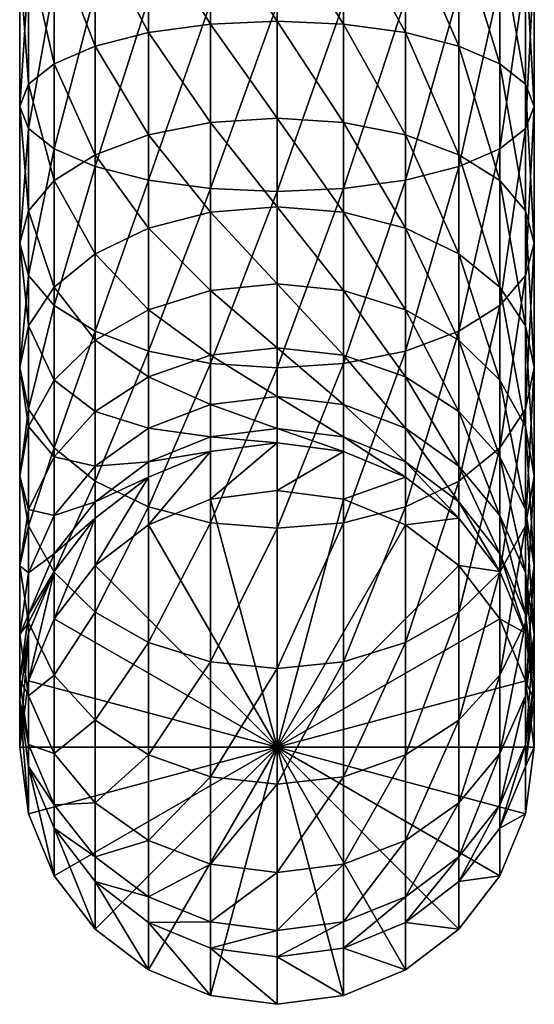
# Model space of a CAD drawing. Extents: x -0.027 to 0.042, y -0.224 to 0.058.
# Tile 1 of 256: x -0.011 to 0.011, y -0.224 to -0.182. Entities that reach past the tile are written whole.
import ezdxf

# ---------------------------------------------------------------- set-up
doc = ezdxf.new("R2010")
doc.units = 0
doc.layers.add('mesh', color=7, linetype='CONTINUOUS')

msp = doc.modelspace()

# ---------------------------------------------------------------- meshes
at = {"layer": 'mesh'}
mesh = msp.add_polyface(dxfattribs=at)
corners = [(0.003016, -0.190156, 0.300696), (0.000169, -0.186142, 0.302937), (0.000169, -0.189921, 0.300404), (-0.007609, -0.191934, 0.302919), (-0.007609, -0.187704, 0.305755), (-0.009357, -0.188808, 0.307747), (-0.005331, -0.190842, 0.301554), (-0.005331, -0.186856, 0.304226), (-0.002678, -0.190156, 0.300696), (-0.002678, -0.186324, 0.303265), (-0.007609, -0.195246, 0.319361), (-0.007609, -0.188208, 0.322519), (-0.005331, -0.188786, 0.324168), (-0.009357, -0.194141, 0.317368), (-0.009357, -0.187453, 0.320369), (-0.010456, -0.192855, 0.315048), (-0.010456, -0.186575, 0.317866), (-0.010831, -0.191475, 0.312558), (-0.010831, -0.185632, 0.315179), (-0.010456, -0.190095, 0.310068), (-0.010456, -0.18469, 0.312493), (-0.009357, -0.183812, 0.309989), (-0.007609, -0.183057, 0.30784), (-0.005331, -0.182479, 0.30619), (-0.002678, -0.182115, 0.305153), (0.000169, -0.181991, 0.3048), (-0.002678, -0.18915, 0.325205), (0.000169, -0.18128, 0.327626), (0.000169, -0.189274, 0.325559), (-0.002678, -0.181217, 0.327257), (-0.005331, -0.181033, 0.326174), (-0.007609, -0.180739, 0.32445), (-0.009357, -0.180356, 0.322204), (-0.010456, -0.179911, 0.319589), (-0.010831, -0.179433, 0.316783), (-0.010456, -0.178955, 0.313976), (-0.009357, -0.178509, 0.311361), (-0.007609, -0.178127, 0.309115), (-0.005331, -0.177833, 0.307392), (-0.002678, -0.177649, 0.306308), (0.000169, -0.177586, 0.305939), (0.000169, -0.173052, 0.328322), (-0.002678, -0.173052, 0.327947), (-0.005331, -0.173052, 0.326848), (-0.007609, -0.173052, 0.3251), (-0.009357, -0.173052, 0.322822), (-0.010456, -0.173052, 0.320169), (-0.010831, -0.173052, 0.317322), (-0.010456, -0.173052, 0.314475), (-0.009357, -0.173052, 0.311822), (-0.007609, -0.173052, 0.309544), (-0.005331, -0.173052, 0.307796), (-0.002678, -0.173052, 0.306697)]
mesh.append_faces([[corners[k] for k in face] for face in [(0, 1, 2, 2), (3, 4, 5, 5), (6, 7, 4, 4), (8, 7, 6, 6), (8, 9, 7, 7), (2, 9, 8, 8), (2, 1, 9, 9), (10, 11, 12, 12), (13, 14, 11, 11), (15, 16, 14, 14), (17, 18, 16, 16), (19, 18, 17, 17), (19, 20, 18, 18), (5, 20, 19, 19), (5, 21, 20, 20), (4, 21, 5, 5), (4, 22, 21, 21), (7, 22, 4, 4), (7, 23, 22, 22), (9, 23, 7, 7), (9, 24, 23, 23), (1, 24, 9, 9), (1, 25, 24, 24), (26, 27, 28, 28), (26, 29, 27, 27), (12, 29, 26, 26), (12, 30, 29, 29), (11, 30, 12, 12), (11, 31, 30, 30), (14, 31, 11, 11), (14, 32, 31, 31), (16, 32, 14, 14), (16, 33, 32, 32), (18, 33, 16, 16), (18, 34, 33, 33), (20, 34, 18, 18), (20, 35, 34, 34), (21, 35, 20, 20), (21, 36, 35, 35), (22, 36, 21, 21), (22, 37, 36, 36), (23, 37, 22, 22), (23, 38, 37, 37), (24, 38, 23, 23), (24, 39, 38, 38), (25, 39, 24, 24), (25, 40, 39, 39), (29, 41, 27, 27), (29, 42, 41, 41), (30, 42, 29, 29), (30, 43, 42, 42), (31, 43, 30, 30), (32, 44, 31, 31), (33, 45, 32, 32), (34, 46, 33, 33), (35, 47, 34, 34), (36, 48, 35, 35), (37, 49, 36, 36), (38, 50, 37, 37), (39, 51, 38, 38), (40, 52, 39, 39)]])
mesh = msp.add_polyface(dxfattribs=at)
corners = [(0.003016, -0.190156, 0.300696), (0.003016, -0.186324, 0.303265), (0.000169, -0.186142, 0.302937), (0.005669, -0.190842, 0.301554), (0.005669, -0.186856, 0.304226), (0.007947, -0.191934, 0.302919), (0.007947, -0.187704, 0.305755), (0.009695, -0.193358, 0.304698), (0.009695, -0.188808, 0.307747), (0.000169, -0.181991, 0.3048), (0.003016, -0.182115, 0.305153), (0.005669, -0.182479, 0.30619), (0.007947, -0.183057, 0.30784), (0.009695, -0.183812, 0.309989), (0.010794, -0.190095, 0.310068), (0.010794, -0.18469, 0.312493), (0.011169, -0.191475, 0.312558), (0.011169, -0.185632, 0.315179), (0.010794, -0.192855, 0.315048), (0.010794, -0.186575, 0.317866), (0.009695, -0.194141, 0.317368), (0.009695, -0.187453, 0.320369), (0.007947, -0.195246, 0.319361), (0.007947, -0.188208, 0.322519), (0.005669, -0.196093, 0.320889), (0.005669, -0.188786, 0.324168), (0.000169, -0.177586, 0.305939), (0.003016, -0.177649, 0.306308), (0.005669, -0.177833, 0.307392), (0.007947, -0.178127, 0.309115), (0.009695, -0.178509, 0.311361), (0.010794, -0.178955, 0.313976), (0.011169, -0.179433, 0.316783), (0.010794, -0.179911, 0.319589), (0.009695, -0.180356, 0.322204), (0.007947, -0.180739, 0.32445), (0.005669, -0.181033, 0.326174), (0.003016, -0.18915, 0.325205), (0.003016, -0.181217, 0.327257), (0.000169, -0.189274, 0.325559), (0.000169, -0.18128, 0.327626), (0.000169, -0.173052, 0.306322), (0.003016, -0.173052, 0.306697), (0.005669, -0.173052, 0.307796), (0.007947, -0.173052, 0.309544), (0.009695, -0.173052, 0.311822), (0.010794, -0.173052, 0.314475), (0.011169, -0.173052, 0.317322), (0.010794, -0.173052, 0.320169), (0.009695, -0.173052, 0.322822), (0.007947, -0.173052, 0.3251), (0.005669, -0.173052, 0.326848), (0.003016, -0.173052, 0.327947), (0.000169, -0.173052, 0.328322)]
mesh.append_faces([[corners[k] for k in face] for face in [(0, 1, 2, 2), (3, 1, 0, 0), (3, 4, 1, 1), (5, 4, 3, 3), (5, 6, 4, 4), (7, 8, 6, 6), (1, 9, 2, 2), (1, 10, 9, 9), (4, 10, 1, 1), (4, 11, 10, 10), (6, 11, 4, 4), (6, 12, 11, 11), (8, 12, 6, 6), (8, 13, 12, 12), (14, 13, 8, 8), (14, 15, 13, 13), (16, 15, 14, 14), (16, 17, 15, 15), (18, 19, 17, 17), (20, 21, 19, 19), (22, 23, 21, 21), (24, 25, 23, 23), (10, 26, 9, 9), (10, 27, 26, 26), (11, 27, 10, 10), (11, 28, 27, 27), (12, 28, 11, 11), (12, 29, 28, 28), (13, 29, 12, 12), (13, 30, 29, 29), (15, 30, 13, 13), (15, 31, 30, 30), (17, 31, 15, 15), (17, 32, 31, 31), (19, 32, 17, 17), (19, 33, 32, 32), (21, 33, 19, 19), (21, 34, 33, 33), (23, 34, 21, 21), (23, 35, 34, 34), (25, 35, 23, 23), (25, 36, 35, 35), (37, 36, 25, 25), (37, 38, 36, 36), (39, 38, 37, 37), (39, 40, 38, 38), (27, 41, 26, 26), (28, 42, 27, 27), (29, 43, 28, 28), (30, 44, 29, 29), (31, 45, 30, 30), (32, 46, 31, 31), (33, 47, 32, 32), (34, 48, 33, 33), (35, 49, 34, 34), (36, 50, 35, 35), (36, 51, 50, 50), (38, 51, 36, 36), (38, 52, 51, 51), (40, 52, 38, 38), (40, 53, 52, 52)]])
mesh = msp.add_polyface(dxfattribs=at)
corners = [(0.003016, -0.200389, 0.280755), (0.000169, -0.199395, 0.285243), (0.000169, -0.200015, 0.280735), (0.003016, -0.199761, 0.285325), (0.005669, -0.201487, 0.280812), (0.005669, -0.200833, 0.285566), (0.000169, -0.198027, 0.289582), (0.003016, -0.198373, 0.289724), (0.005669, -0.19939, 0.290142), (0.000169, -0.195949, 0.29363), (0.003016, -0.196267, 0.293829), (0.005669, -0.197199, 0.294411), (0.007947, -0.201007, 0.290806), (0.007947, -0.198682, 0.295337), (0.009695, -0.203114, 0.291672), (0.009695, -0.200614, 0.296544), (0.000169, -0.193222, 0.297272), (0.003016, -0.193502, 0.297521), (0.005669, -0.194323, 0.298251), (0.007947, -0.195629, 0.299413), (0.009695, -0.19733, 0.300928), (0.010794, -0.202864, 0.29795), (0.010794, -0.199312, 0.302692), (0.000169, -0.189921, 0.300404), (0.003016, -0.190156, 0.300696), (0.005669, -0.190842, 0.301554), (0.007947, -0.191934, 0.302919), (0.009695, -0.193358, 0.304698), (0.010794, -0.195015, 0.306769), (0.011169, -0.201439, 0.304584), (0.011169, -0.196794, 0.308992), (0.010794, -0.203566, 0.306477), (0.010794, -0.198573, 0.311215), (0.007947, -0.187704, 0.305755), (0.009695, -0.188808, 0.307747), (0.010794, -0.190095, 0.310068), (0.011169, -0.191475, 0.312558), (0.010794, -0.192855, 0.315048), (0.009695, -0.20023, 0.313287), (0.009695, -0.194141, 0.317368), (0.007947, -0.201654, 0.315065), (0.007947, -0.195246, 0.319361), (0.005669, -0.202746, 0.31643), (0.005669, -0.196093, 0.320889), (0.003016, -0.203433, 0.317288), (0.003016, -0.196626, 0.321851), (0.000169, -0.203667, 0.317581), (0.000169, -0.196808, 0.322178), (0.011169, -0.185632, 0.315179), (0.010794, -0.186575, 0.317866), (0.009695, -0.187453, 0.320369), (0.007947, -0.188208, 0.322519), (0.005669, -0.188786, 0.324168), (0.003016, -0.18915, 0.325205), (0.000169, -0.189274, 0.325559)]
mesh.append_faces([[corners[k] for k in face] for face in [(0, 1, 2, 2), (0, 3, 1, 1), (4, 3, 0, 0), (4, 5, 3, 3), (3, 6, 1, 1), (3, 7, 6, 6), (5, 7, 3, 3), (5, 8, 7, 7), (7, 9, 6, 6), (7, 10, 9, 9), (8, 10, 7, 7), (8, 11, 10, 10), (12, 11, 8, 8), (12, 13, 11, 11), (14, 15, 13, 13), (10, 16, 9, 9), (10, 17, 16, 16), (11, 17, 10, 10), (11, 18, 17, 17), (13, 18, 11, 11), (13, 19, 18, 18), (15, 19, 13, 13), (15, 20, 19, 19), (21, 20, 15, 15), (21, 22, 20, 20), (17, 23, 16, 16), (17, 24, 23, 23), (18, 24, 17, 17), (18, 25, 24, 24), (19, 25, 18, 18), (19, 26, 25, 25), (20, 26, 19, 19), (20, 27, 26, 26), (22, 27, 20, 20), (22, 28, 27, 27), (29, 28, 22, 22), (29, 30, 28, 28), (31, 32, 30, 30), (27, 33, 26, 26), (28, 34, 27, 27), (28, 35, 34, 34), (30, 35, 28, 28), (30, 36, 35, 35), (32, 36, 30, 30), (32, 37, 36, 36), (38, 37, 32, 32), (38, 39, 37, 37), (40, 39, 38, 38), (40, 41, 39, 39), (42, 41, 40, 40), (42, 43, 41, 41), (44, 45, 43, 43), (46, 47, 45, 45), (37, 48, 36, 36), (39, 49, 37, 37), (41, 50, 39, 39), (43, 51, 41, 41), (45, 52, 43, 43), (45, 53, 52, 52), (47, 53, 45, 45), (47, 54, 53, 53)]])
mesh = msp.add_polyface(dxfattribs=at)
corners = [(-0.002678, -0.200389, 0.280755), (-0.002678, -0.199761, 0.285325), (-0.005331, -0.200833, 0.285566), (0.000169, -0.200015, 0.280735), (0.000169, -0.199395, 0.285243), (-0.005331, -0.19939, 0.290142), (-0.007609, -0.201007, 0.290806), (-0.002678, -0.198373, 0.289724), (0.000169, -0.198027, 0.289582), (-0.007609, -0.198682, 0.295337), (-0.009357, -0.200614, 0.296544), (-0.005331, -0.197199, 0.294411), (-0.002678, -0.196267, 0.293829), (0.000169, -0.195949, 0.29363), (-0.009357, -0.19733, 0.300928), (-0.010456, -0.199312, 0.302692), (-0.007609, -0.195629, 0.299413), (-0.005331, -0.194323, 0.298251), (-0.002678, -0.193502, 0.297521), (0.000169, -0.193222, 0.297272), (-0.010831, -0.201439, 0.304584), (-0.010831, -0.196794, 0.308992), (-0.010456, -0.198573, 0.311215), (-0.010456, -0.195015, 0.306769), (-0.009357, -0.193358, 0.304698), (-0.007609, -0.191934, 0.302919), (-0.005331, -0.190842, 0.301554), (-0.002678, -0.190156, 0.300696), (0.000169, -0.189921, 0.300404), (-0.002678, -0.203433, 0.317288), (-0.002678, -0.196626, 0.321851), (0.000169, -0.196808, 0.322178), (-0.005331, -0.202746, 0.31643), (-0.005331, -0.196093, 0.320889), (-0.007609, -0.201654, 0.315065), (-0.007609, -0.195246, 0.319361), (-0.009357, -0.20023, 0.313287), (-0.009357, -0.194141, 0.317368), (-0.010456, -0.192855, 0.315048), (-0.010831, -0.191475, 0.312558), (-0.010456, -0.190095, 0.310068), (-0.009357, -0.188808, 0.307747), (-0.007609, -0.187704, 0.305755), (0.000169, -0.189274, 0.325559), (-0.002678, -0.18915, 0.325205), (-0.005331, -0.188786, 0.324168), (-0.007609, -0.188208, 0.322519), (-0.009357, -0.187453, 0.320369), (-0.010456, -0.186575, 0.317866)]
mesh.append_faces([[corners[k] for k in face] for face in [(0, 1, 2, 2), (3, 1, 0, 0), (3, 4, 1, 1), (2, 5, 6, 6), (1, 5, 2, 2), (1, 7, 5, 5), (4, 7, 1, 1), (4, 8, 7, 7), (6, 9, 10, 10), (5, 9, 6, 6), (5, 11, 9, 9), (7, 11, 5, 5), (7, 12, 11, 11), (8, 12, 7, 7), (8, 13, 12, 12), (10, 14, 15, 15), (9, 14, 10, 10), (9, 16, 14, 14), (11, 16, 9, 9), (11, 17, 16, 16), (12, 17, 11, 11), (12, 18, 17, 17), (13, 18, 12, 12), (13, 19, 18, 18), (20, 21, 22, 22), (15, 21, 20, 20), (15, 23, 21, 21), (14, 23, 15, 15), (14, 24, 23, 23), (16, 24, 14, 14), (16, 25, 24, 24), (17, 25, 16, 16), (17, 26, 25, 25), (18, 26, 17, 17), (18, 27, 26, 26), (19, 27, 18, 18), (19, 28, 27, 27), (29, 30, 31, 31), (32, 33, 30, 30), (34, 35, 33, 33), (36, 35, 34, 34), (36, 37, 35, 35), (22, 37, 36, 36), (22, 38, 37, 37), (21, 38, 22, 22), (21, 39, 38, 38), (23, 39, 21, 21), (23, 40, 39, 39), (24, 40, 23, 23), (24, 41, 40, 40), (25, 41, 24, 24), (26, 42, 25, 25), (30, 43, 31, 31), (30, 44, 43, 43), (33, 44, 30, 30), (33, 45, 44, 44), (35, 45, 33, 33), (37, 46, 35, 35), (38, 47, 37, 37), (39, 48, 38, 38)]])
mesh = msp.add_polyface(dxfattribs=at)
corners = [(-0.010456, -0.208157, 0.281162), (-0.010456, -0.20735, 0.28703), (-0.010831, -0.210127, 0.287655), (-0.009357, -0.205508, 0.281023), (-0.009357, -0.204761, 0.286449), (-0.007609, -0.203232, 0.280904), (-0.007609, -0.202538, 0.285949), (-0.005331, -0.201487, 0.280812), (-0.005331, -0.200833, 0.285566), (-0.002678, -0.200389, 0.280755), (-0.010831, -0.208202, 0.293762), (-0.010456, -0.205568, 0.29268), (-0.009357, -0.203114, 0.291672), (-0.007609, -0.201007, 0.290806), (-0.010456, -0.210835, 0.294844), (-0.010456, -0.207692, 0.300968), (-0.009357, -0.209942, 0.302374), (-0.010831, -0.205278, 0.299459), (-0.010456, -0.202864, 0.29795), (-0.009357, -0.200614, 0.296544), (-0.007609, -0.211874, 0.303581), (-0.007609, -0.20725, 0.309755), (-0.005331, -0.208555, 0.310917), (-0.009357, -0.205548, 0.308241), (-0.010456, -0.203566, 0.306477), (-0.010831, -0.201439, 0.304584), (-0.010456, -0.199312, 0.302692), (-0.002678, -0.209376, 0.311648), (0.000169, -0.203667, 0.317581), (0.000169, -0.209656, 0.311897), (-0.002678, -0.203433, 0.317288), (-0.005331, -0.202746, 0.31643), (-0.007609, -0.201654, 0.315065), (-0.009357, -0.20023, 0.313287), (-0.010456, -0.198573, 0.311215), (0.000169, -0.196808, 0.322178), (-0.002678, -0.196626, 0.321851), (-0.005331, -0.196093, 0.320889), (-0.010456, -0.210187, 0.24243), (-0.009357, -0.207537, 0.242291), (-0.007609, -0.205262, 0.242172), (-0.005331, -0.203517, 0.242081), (-0.002678, -0.202419, 0.242023), (0.000169, -0.200015, 0.280735), (0.000169, -0.202045, 0.242003), (0.000169, -0.21303, 0.242579)]
mesh.append_faces([[corners[k] for k in face] for face in [(0, 1, 2, 2), (3, 1, 0, 0), (3, 4, 1, 1), (5, 4, 3, 3), (5, 6, 4, 4), (7, 6, 5, 5), (7, 8, 6, 6), (9, 8, 7, 7), (1, 10, 2, 2), (1, 11, 10, 10), (4, 11, 1, 1), (4, 12, 11, 11), (6, 12, 4, 4), (6, 13, 12, 12), (8, 13, 6, 6), (14, 15, 16, 16), (10, 15, 14, 14), (10, 17, 15, 15), (11, 17, 10, 10), (11, 18, 17, 17), (12, 18, 11, 11), (12, 19, 18, 18), (13, 19, 12, 12), (20, 21, 22, 22), (16, 23, 21, 21), (15, 23, 16, 16), (15, 24, 23, 23), (17, 24, 15, 15), (17, 25, 24, 24), (18, 25, 17, 17), (18, 26, 25, 25), (19, 26, 18, 18), (27, 28, 29, 29), (27, 30, 28, 28), (22, 30, 27, 27), (22, 31, 30, 30), (21, 31, 22, 22), (21, 32, 31, 31), (23, 32, 21, 21), (23, 33, 32, 32), (24, 33, 23, 23), (24, 34, 33, 33), (25, 34, 24, 24), (30, 35, 28, 28), (31, 36, 30, 30), (32, 37, 31, 31), (38, 3, 0, 0), (39, 3, 38, 38), (39, 5, 3, 3), (40, 5, 39, 39), (40, 7, 5, 5), (41, 7, 40, 40), (41, 9, 7, 7), (42, 9, 41, 41), (42, 43, 9, 9), (44, 43, 42, 42), (45, 42, 41, 41), (45, 44, 42, 42), (45, 40, 39, 39), (41, 40, 45, 45)]])
mesh = msp.add_polyface(dxfattribs=at)
corners = [(0.007947, -0.203232, 0.280904), (0.005669, -0.200833, 0.285566), (0.005669, -0.201487, 0.280812), (0.007947, -0.202538, 0.285949), (0.009695, -0.205508, 0.281023), (0.009695, -0.204761, 0.286449), (0.010794, -0.208157, 0.281162), (0.010794, -0.20735, 0.28703), (0.011169, -0.211, 0.281311), (0.011169, -0.210127, 0.287655), (0.005669, -0.19939, 0.290142), (0.007947, -0.201007, 0.290806), (0.009695, -0.203114, 0.291672), (0.010794, -0.205568, 0.29268), (0.011169, -0.208202, 0.293762), (0.007947, -0.198682, 0.295337), (0.009695, -0.200614, 0.296544), (0.010794, -0.202864, 0.29795), (0.011169, -0.205278, 0.299459), (0.010794, -0.210835, 0.294844), (0.010794, -0.207692, 0.300968), (0.009695, -0.213289, 0.295852), (0.009695, -0.209942, 0.302374), (0.010794, -0.199312, 0.302692), (0.011169, -0.201439, 0.304584), (0.010794, -0.203566, 0.306477), (0.009695, -0.205548, 0.308241), (0.007947, -0.211874, 0.303581), (0.007947, -0.20725, 0.309755), (0.005669, -0.213357, 0.304507), (0.005669, -0.208555, 0.310917), (0.011169, -0.196794, 0.308992), (0.010794, -0.198573, 0.311215), (0.009695, -0.20023, 0.313287), (0.007947, -0.201654, 0.315065), (0.005669, -0.202746, 0.31643), (0.003016, -0.209376, 0.311648), (0.003016, -0.203433, 0.317288), (0.000169, -0.209656, 0.311897), (0.000169, -0.203667, 0.317581), (0.005669, -0.196093, 0.320889), (0.003016, -0.196626, 0.321851), (0.000169, -0.202045, 0.242003), (0.003016, -0.200389, 0.280755), (0.000169, -0.200015, 0.280735), (0.003016, -0.202419, 0.242023), (0.005669, -0.203517, 0.242081), (0.007947, -0.205262, 0.242172), (0.009695, -0.207537, 0.242291), (0.010794, -0.210187, 0.24243), (0.000169, -0.21303, 0.242579)]
mesh.append_faces([[corners[k] for k in face] for face in [(0, 1, 2, 2), (0, 3, 1, 1), (4, 3, 0, 0), (4, 5, 3, 3), (6, 5, 4, 4), (6, 7, 5, 5), (8, 7, 6, 6), (8, 9, 7, 7), (3, 10, 1, 1), (3, 11, 10, 10), (5, 11, 3, 3), (5, 12, 11, 11), (7, 12, 5, 5), (7, 13, 12, 12), (9, 13, 7, 7), (9, 14, 13, 13), (12, 15, 11, 11), (13, 16, 12, 12), (13, 17, 16, 16), (14, 17, 13, 13), (14, 18, 17, 17), (19, 18, 14, 14), (19, 20, 18, 18), (21, 22, 20, 20), (18, 23, 17, 17), (18, 24, 23, 23), (20, 24, 18, 18), (20, 25, 24, 24), (22, 25, 20, 20), (22, 26, 25, 25), (27, 26, 22, 22), (27, 28, 26, 26), (29, 30, 28, 28), (25, 31, 24, 24), (26, 32, 25, 25), (26, 33, 32, 32), (28, 33, 26, 26), (28, 34, 33, 33), (30, 34, 28, 28), (30, 35, 34, 34), (36, 35, 30, 30), (36, 37, 35, 35), (38, 37, 36, 36), (38, 39, 37, 37), (37, 40, 35, 35), (39, 41, 37, 37), (42, 43, 44, 44), (45, 43, 42, 42), (45, 2, 43, 43), (46, 2, 45, 45), (46, 0, 2, 2), (47, 0, 46, 46), (47, 4, 0, 0), (48, 4, 47, 47), (48, 6, 4, 4), (49, 6, 48, 48), (49, 8, 6, 6), (45, 42, 50, 50), (50, 49, 48, 48), (50, 46, 45, 45), (50, 47, 46, 46)]])
mesh = msp.add_polyface(dxfattribs=at)
corners = [(0.010794, -0.213843, 0.28146), (0.011169, -0.210127, 0.287655), (0.011169, -0.211, 0.281311), (0.010794, -0.212905, 0.288279), (0.009695, -0.216492, 0.281599), (0.009695, -0.215493, 0.288861), (0.007947, -0.218768, 0.281718), (0.007947, -0.217716, 0.28936), (0.005669, -0.220513, 0.281809), (0.005669, -0.219422, 0.289744), (0.003016, -0.221611, 0.281867), (0.003016, -0.220494, 0.289985), (0.000169, -0.221985, 0.281887), (0.000169, -0.22086, 0.290067), (0.011169, -0.208202, 0.293762), (0.010794, -0.210835, 0.294844), (0.009695, -0.213289, 0.295852), (0.007947, -0.215396, 0.296718), (0.005669, -0.217013, 0.297382), (0.003016, -0.21803, 0.297799), (0.000169, -0.218377, 0.297942), (0.010794, -0.207692, 0.300968), (0.009695, -0.209942, 0.302374), (0.007947, -0.211874, 0.303581), (0.005669, -0.213357, 0.304507), (0.003016, -0.214289, 0.305089), (0.000169, -0.214606, 0.305288), (0.007947, -0.20725, 0.309755), (0.005669, -0.208555, 0.310917), (0.003016, -0.209376, 0.311648), (0.000169, -0.209656, 0.311897), (0.011169, -0.21303, 0.242579), (0.010794, -0.210187, 0.24243), (0.010794, -0.215873, 0.242728), (0.009695, -0.218522, 0.242867), (0.007947, -0.220797, 0.242986), (0.005669, -0.222543, 0.243078), (0.003016, -0.22364, 0.243135), (0.000169, -0.224015, 0.243155), (-0.002678, -0.221611, 0.281867), (0.000169, -0.21303, 0.242579), (-0.002678, -0.22364, 0.243135), (0.009695, -0.207537, 0.242291), (0.007947, -0.205262, 0.242172)]
mesh.append_faces([[corners[k] for k in face] for face in [(0, 1, 2, 2), (0, 3, 1, 1), (4, 3, 0, 0), (4, 5, 3, 3), (6, 5, 4, 4), (6, 7, 5, 5), (8, 7, 6, 6), (8, 9, 7, 7), (10, 9, 8, 8), (10, 11, 9, 9), (12, 11, 10, 10), (12, 13, 11, 11), (3, 14, 1, 1), (3, 15, 14, 14), (5, 15, 3, 3), (5, 16, 15, 15), (7, 16, 5, 5), (7, 17, 16, 16), (9, 17, 7, 7), (9, 18, 17, 17), (11, 18, 9, 9), (11, 19, 18, 18), (13, 19, 11, 11), (13, 20, 19, 19), (16, 21, 15, 15), (17, 22, 16, 16), (17, 23, 22, 22), (18, 23, 17, 17), (18, 24, 23, 23), (19, 24, 18, 18), (19, 25, 24, 24), (20, 25, 19, 19), (20, 26, 25, 25), (24, 27, 23, 23), (25, 28, 24, 24), (25, 29, 28, 28), (26, 29, 25, 25), (26, 30, 29, 29), (31, 2, 32, 32), (31, 0, 2, 2), (33, 0, 31, 31), (33, 4, 0, 0), (34, 4, 33, 33), (34, 6, 4, 4), (35, 6, 34, 34), (35, 8, 6, 6), (36, 8, 35, 35), (36, 10, 8, 8), (37, 10, 36, 36), (37, 12, 10, 10), (38, 12, 37, 37), (38, 39, 12, 12), (40, 37, 36, 36), (40, 38, 37, 37), (41, 38, 40, 40), (40, 34, 33, 33), (40, 35, 34, 34), (36, 35, 40, 40), (40, 31, 32, 32), (33, 31, 40, 40), (42, 43, 40, 40)]])
mesh = msp.add_polyface(dxfattribs=at)
corners = [(-0.002678, -0.221611, 0.281867), (0.000169, -0.22086, 0.290067), (0.000169, -0.221985, 0.281887), (-0.002678, -0.220494, 0.289985), (-0.005331, -0.220513, 0.281809), (-0.005331, -0.219422, 0.289744), (-0.007609, -0.218768, 0.281718), (-0.007609, -0.217716, 0.28936), (-0.009357, -0.216492, 0.281599), (-0.009357, -0.215493, 0.288861), (-0.010456, -0.213843, 0.28146), (-0.010456, -0.212905, 0.288279), (-0.010831, -0.211, 0.281311), (-0.010831, -0.210127, 0.287655), (-0.010456, -0.208157, 0.281162), (0.000169, -0.218377, 0.297942), (-0.002678, -0.21803, 0.297799), (-0.005331, -0.217013, 0.297382), (-0.007609, -0.215396, 0.296718), (-0.009357, -0.213289, 0.295852), (-0.010456, -0.210835, 0.294844), (-0.010831, -0.208202, 0.293762), (0.000169, -0.214606, 0.305288), (-0.002678, -0.214289, 0.305089), (-0.005331, -0.213357, 0.304507), (-0.007609, -0.211874, 0.303581), (-0.009357, -0.209942, 0.302374), (0.000169, -0.209656, 0.311897), (-0.002678, -0.209376, 0.311648), (-0.005331, -0.208555, 0.310917), (-0.007609, -0.20725, 0.309755), (-0.002678, -0.22364, 0.243135), (0.000169, -0.224015, 0.243155), (-0.005331, -0.222543, 0.243078), (-0.007609, -0.220797, 0.242986), (-0.009357, -0.218522, 0.242867), (-0.010456, -0.215873, 0.242728), (-0.010831, -0.21303, 0.242579), (-0.010456, -0.210187, 0.24243), (0.000169, -0.21303, 0.242579), (-0.009357, -0.207537, 0.242291)]
mesh.append_faces([[corners[k] for k in face] for face in [(0, 1, 2, 2), (0, 3, 1, 1), (4, 3, 0, 0), (4, 5, 3, 3), (6, 5, 4, 4), (6, 7, 5, 5), (8, 7, 6, 6), (8, 9, 7, 7), (10, 9, 8, 8), (10, 11, 9, 9), (12, 11, 10, 10), (12, 13, 11, 11), (14, 13, 12, 12), (3, 15, 1, 1), (3, 16, 15, 15), (5, 16, 3, 3), (5, 17, 16, 16), (7, 17, 5, 5), (7, 18, 17, 17), (9, 18, 7, 7), (9, 19, 18, 18), (11, 19, 9, 9), (11, 20, 19, 19), (13, 20, 11, 11), (13, 21, 20, 20), (16, 22, 15, 15), (16, 23, 22, 22), (17, 23, 16, 16), (17, 24, 23, 23), (18, 24, 17, 17), (18, 25, 24, 24), (19, 25, 18, 18), (19, 26, 25, 25), (20, 26, 19, 19), (23, 27, 22, 22), (23, 28, 27, 27), (24, 28, 23, 23), (24, 29, 28, 28), (25, 29, 24, 24), (26, 30, 25, 25), (31, 0, 32, 32), (31, 4, 0, 0), (33, 4, 31, 31), (33, 6, 4, 4), (34, 6, 33, 33), (34, 8, 6, 6), (35, 8, 34, 34), (35, 10, 8, 8), (36, 10, 35, 35), (36, 12, 10, 10), (37, 12, 36, 36), (37, 14, 12, 12), (38, 14, 37, 37), (39, 40, 38, 38), (39, 36, 35, 35), (39, 37, 36, 36), (38, 37, 39, 39), (39, 33, 31, 31), (39, 34, 33, 33), (35, 34, 39, 39)]])

doc.saveas('drawing.dxf')
